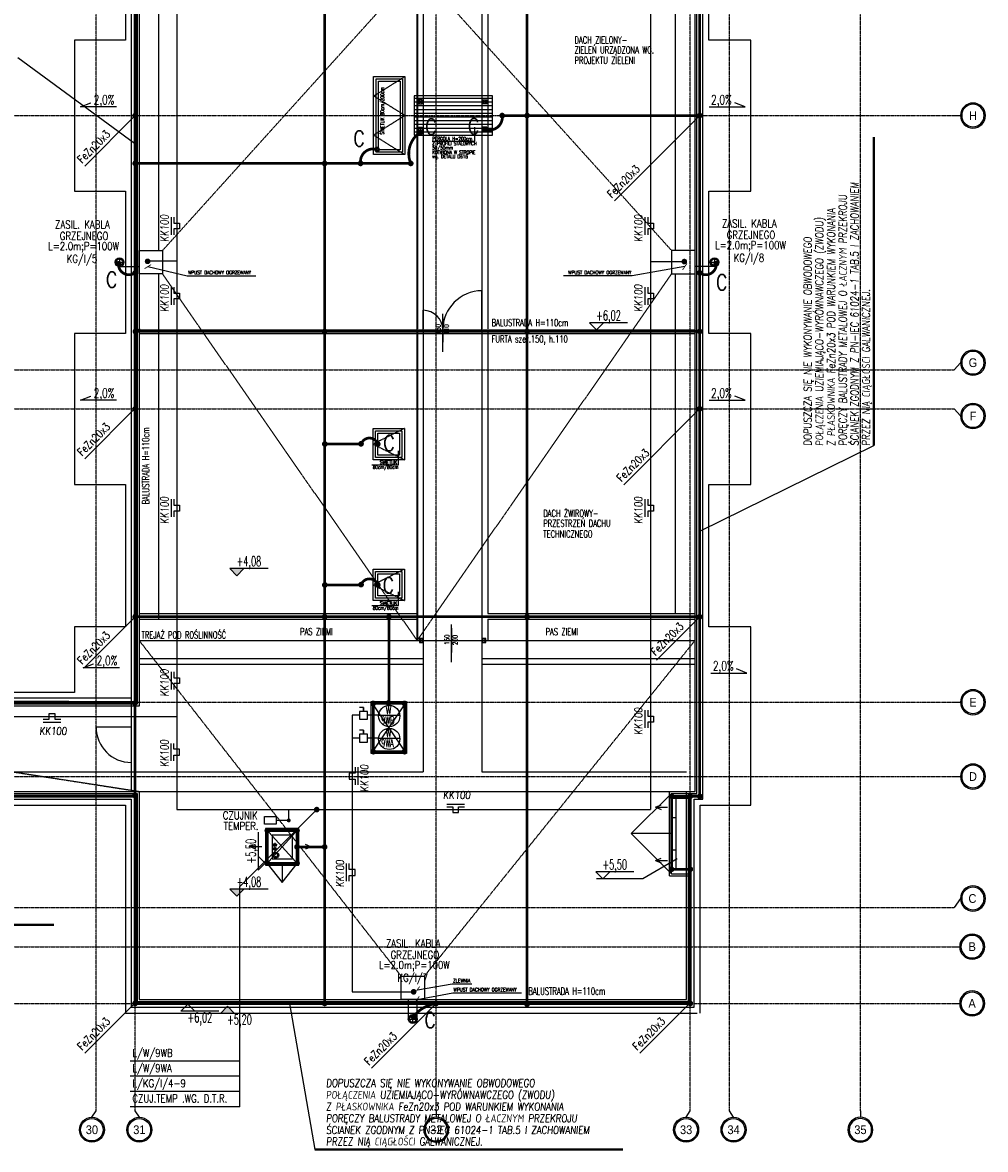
# Model space of a CAD drawing. Extents: x 3880 to 129921, y -116796 to -57711.
# Tile 33 of 110: x 16207 to 18670, y -102705 to -99823. Entities that reach past the tile are written whole.
import ezdxf
from ezdxf.enums import TextEntityAlignment as Align

# ---------------------------------------------------------------- set-up
doc = ezdxf.new("R2010")
doc.units = 0
doc.header["$LTSCALE"] = 2
for name, pattern in [('00-inst$0$DASHDOT', [1, 0.5, -0.25, 0, -0.25]), ('CENTER', [2, 1.25, -0.25, 0.25, -0.25]), ('DASHDOT', [1, 0.5, -0.25, 0, -0.25]), ('DASHED', [0.75, 0.5, -0.25]), ('DASHED2', [0.375, 0.25, -0.125]), ('DIVIDE2', [0.625, 0.25, -0.125, 0, -0.125, 0, -0.125])]:
    doc.linetypes.add(name, pattern=pattern)
doc.layers.get('0').update_dxf_attribs({"color": 101, "linetype": 'CONTINUOUS'})
for name, color, linetype in [('E35', 6, 'CONTINUOUS'), ('E50', 3, 'CONTINUOUS'), ('Ele-balustrada', 114, 'CONTINUOUS'), ('Ins-kan', 54, 'CONTINUOUS'), ('Ins-wod', 152, 'CONTINUOUS'), ('Okn-opis', 51, 'CONTINUOUS'), ('Opis-rzedne', 52, 'CONTINUOUS'), ('Opis-spadki', 61, 'CONTINUOUS'), ('Os-osie glowne', 1, 'CENTER'), ('Os-osie-opis', 2, 'CONTINUOUS'), ('Sc-metal', 141, 'CONTINUOUS'), ('Sch-opis', 51, 'CONTINUOUS'), ('W-idok', 9, 'CONTINUOUS'), ('W-idok nad', 5, 'DASHED2')]:
    doc.layers.add(name, color=color, linetype=linetype)
doc.styles.add('dwg_opis duży', font='ARIAL.TTF', dxfattribs={"width": 0.9})
doc.styles.add('dwg_opis podstawowy', font='romans.shx', dxfattribs={"width": 0.9})
doc.styles.add('ROMANS', font='romans', dxfattribs={"width": 0.85})
doc.dimstyles.new('CHMIELNA', dxfattribs={"dimscale": 3.5, "dimtxt": 4, "dimasz": 1.5, "dimexe": 3, "dimexo": 0, "dimgap": 1, "dimtad": 1, "dimdec": 1, "dimrnd": 0.5, "dimzin": 12, "dimdsep": 46, "dimtxsty": 'ROMANS', "dimblk": 'DIMTICK', "dimcen": 0.09, "dimse1": 1, "dimse2": 1, "dimclrd": 143, "dimclrt": 53, "dimadec": 0, "dimazin": 0, "dimtfac": 1, "dimtdec": 1, "dimtix": 1, "dimtmove": 2, "dimatfit": 2, "dimldrblk": 'ARCHTICK', "dimfxl": 0, "dimtolj": 1, "dimtzin": 0, "dimarcsym": 0})

# ---------------------------------------------------------------- blocks, each defined once
blk = doc.blocks.new('_DSKJGJKLJGFH')
at = {"ltscale": 25}
blk.add_line((0, 0), (0, -62.2), dxfattribs=at)
at = {"ltscale": 25, "style": 'ROMANS', "width": 0.7}
for tag, p in [('Szer.', (-5.7, -29.2)), ('Wys.', (15.1, -30))]:
    blk.add_attdef(tag, text='', height=12, rotation=90, dxfattribs=at).set_placement(p, align=Align.CENTER)
blk = doc.blocks.new('_dfjhfjhkgjhghj')
at = {"linetype": '00-inst$0$DASHDOT', "ltscale": 5}
for p, q in [((7.5, 0), (-7.5, 0)), ((0, -7.5), (0, 7.5))]:
    blk.add_line(p, q, dxfattribs=at)
for radius in [7.5, 5.5]:
    blk.add_circle((0, 0), radius)
blk = doc.blocks.new('_kjkfjhkgjhgk')
at = {"linetype": 'DASHDOT', "ltscale": 3}
for p, q in [((5.4, 0), (-5.5, 0)), ((0, 5.4), (0, -5.5))]:
    blk.add_line(p, q, dxfattribs=at)
for radius in [4, 3, 2.5]:
    blk.add_circle((0, 0), radius)
blk = doc.blocks.new('_djhjdgfhgjhj')
at = {"linetype": 'DASHDOT', "ltscale": 3}
for p, q in [((-4.5, 0), (4.5, 0)), ((0, 4.5), (0, -4.5))]:
    blk.add_line(p, q, dxfattribs=at)
for radius in [3.38, 2.42, 1.92]:
    blk.add_circle((0, 0), radius)
blk = doc.blocks.new('dwg_kota kons 50')
blk.add_hatch(color=256).paths.add_polyline_path([(9, 9), (-9, 9), (0, 0)])
blk.add_lwpolyline([(39.75, 9), (-9, 9), (0, 0), (9, 9)])
at = {"style": 'dwg_opis podstawowy', "width": 0.6}
blk.add_attdef('KOTA_KONS', text='', height=12.75, dxfattribs=at).set_placement((15.375, 8.25), align=Align.BOTTOM_CENTER)
blk = doc.blocks.new('dwg_kota arch 50')
blk.add_lwpolyline([(39.75, 9), (-9, 9), (0, 0), (9, 9)])
at = {"style": 'dwg_opis podstawowy', "width": 0.6}
blk.add_attdef('KOTA_ARCH', text='', height=12.75, dxfattribs=at).set_placement((15.375, 8.25), align=Align.BOTTOM_CENTER)
blk = doc.blocks.new('_kdjkgjksjhgkfhh')
for p, q in [((-11.2, 0), (11.2, 0)), ((0, 11.2), (0, -11.2))]:
    blk.add_line(p, q)
for radius in [11.3, 8.25]:
    blk.add_circle((0, 0), radius)
blk = doc.blocks.new('SPADKI')
at = {"ltscale": 25}
blk.add_lwpolyline([(0, 0), (0, -70), (-8, -50), (-8, -50)], dxfattribs=at)
at = {"ltscale": 25, "style": 'ROMANS', "width": 0.7}
blk.add_attdef('SP%', text='', height=18, rotation=90, dxfattribs=at).set_placement((-4.9, -24), align=Align.CENTER)
blk = doc.blocks.new('_opis_osi')
blk.add_hatch(color=256).paths.add_polyline_path([(32, -32), (28.8, -32, -1), (-28.8, -32), (-32, -32, 1)])
for radius in [32, 28.8]:
    blk.add_circle((0, -32), radius)
at = {"style": 'dwg_opis duży', "width": 0.9}
blk.add_attdef('AXNAMEV', text='', height=22.4, rotation=90, dxfattribs=at).set_placement((0, -32), align=Align.MIDDLE_CENTER)
blk = doc.blocks.new('_opis_osi_liczbowy')
blk.add_hatch(color=256).paths.add_polyline_path([(32, 32), (32, 28.8, -1), (32, -28.8), (32, -32, 1)])
for radius in [32, 28.8]:
    blk.add_circle((32, 0), radius)
at = {"style": 'dwg_opis duży', "width": 0.9}
blk.add_attdef('AXNAMEH', text='', height=22.4, rotation=90, dxfattribs=at).set_placement((32, 0), align=Align.MIDDLE_CENTER)
blk = doc.blocks.new('_STRZAŁKA_WENT')
for q in [(-6, -14), (0, -30.2), (6, -14)]:
    blk.add_line((0, 0), q)
blk = doc.blocks.new('DIMTICK')
for p, q in [((-1, 0), (1, 0)), ((0, 1), (0, -1))]:
    blk.add_line(p, q)
at = {"const_width": 0.141}
blk.add_lwpolyline([(0.71, 0.71), (-0.71, -0.71)], dxfattribs=at)
blk = doc.blocks.new('A$C396C56EA')
at = {"layer": 'E35'}
for p, q in [((0, 0), (45, 0)), ((0, -6.9), (15, -6.9)), ((15, -6.9), (15, -21.9)), ((15, -21.9), (30, -21.9)), ((30, -21.9), (30, -6.9)), ((30, -6.9), (45, -6.9))]:
    blk.add_line(p, q, dxfattribs=at)

msp = doc.modelspace()

# ---------------------------------------------------------------- hatches: boundary and pattern name
at = {"layer": 'W-idok'}
h = msp.add_hatch(dxfattribs=at)
h.set_pattern_fill('ANSI31', color=256, scale=3, angle=135, style=0)
h.set_pattern_definition([(180, (-38461.156, 90.781), (-2e-15, -9.525), [])])
h.paths.add_polyline_path([(17208.673, -100011.302), (17208.673, -100111.302), (17408.391, -100111.302), (17408.391, -100011.302)])

# ---------------------------------------------------------------- linework, layer by layer
for points in [[(17221.673, -101398.302), (17221.673, -101408.302), (17231.673, -101408.302), (17231.673, -101398.302)], [(17381.673, -101398.302), (17381.673, -101408.302), (17391.673, -101408.302), (17391.673, -101398.302)]]:
    msp.add_lwpolyline(points, close=True)
for points in [[(17221.673, -101398.302), (17231.673, -101408.302)], [(17231.673, -101398.302), (17221.673, -101408.302)], [(17381.673, -101398.302), (17391.673, -101408.302)], [(17391.673, -101398.302), (17381.673, -101408.302)], [(16484.673, -101551.302), (16484.673, -101789.302)], [(16484.673, -101625.302), (16394.673, -101625.302)]]:
    msp.add_lwpolyline(points)
msp.add_arc((16484.673, -101625.302), 90, 180, 270)
at = {"layer": 'E35'}
for p, q in [((16492.673, -100132.875), (16194.284, -99913.894)), ((16365.505, -100190.47), (16494.673, -100061.302)), ((16365.505, -100190.47), (16494.673, -100061.302)), ((17720.703, -100279.414), (17938.816, -100061.302)), ((17720.703, -100279.414), (17938.816, -100061.302)), ((16365.505, -100938.648), (16494.673, -100809.48)), ((16365.505, -100938.648), (16494.673, -100809.48)), ((17744.798, -101005.054), (17938.551, -100811.302)), ((17744.798, -101005.054), (17938.551, -100811.302)), ((17938.816, -101124.178), (18384.404, -100905.197)), ((16365.505, -101471.925), (16494.673, -101342.757)), ((16365.505, -101471.925), (16494.673, -101342.757)), ((17827.979, -101453.593), (17938.816, -101342.757)), ((17117.285, -101594.636), (17171.639, -101594.636)), ((17117.285, -101652.997), (17171.639, -101652.997)), ((16762.28, -102032.634), (16960.879, -101834.035)), ((16887.496, -101863.464), (16887.496, -101835.857)), ((16762.28, -102595.363), (16762.28, -102032.634)), ((16365.505, -102458.648), (16494.673, -102329.48)), ((16365.505, -102458.648), (16494.673, -102329.48)), ((16889.226, -102331.302), (16953.792, -102704.748)), ((17099.242, -102496.91), (17264.673, -102331.48)), ((17099.242, -102496.91), (17264.673, -102331.48)), ((17785.505, -102458.648), (17914.673, -102329.48)), ((17785.505, -102458.648), (17914.673, -102329.48)), ((16762.28, -102478.97), (16481.514, -102478.97)), ((16762.28, -102517.768), (16481.514, -102517.768)), ((16762.28, -102556.566), (16481.514, -102556.566)), ((16762.28, -102595.363), (16481.514, -102595.363))]:
    msp.add_line(p, q, dxfattribs=at)
at = {"layer": 'E35', "lineweight": 40}
for p, q in [((18384.404, -100905.197), (18384.404, -100116.828)), ((15498.633, -102130.683), (16287.002, -102130.683)), ((16953.792, -102704.748), (17742.161, -102704.748))]:
    msp.add_line(p, q, dxfattribs=at)
at = {"layer": 'E35', "ltscale": 0.5}
for p, q in [((17078.532, -101574.636), (17068.532, -101574.636)), ((17078.532, -101632.997), (17068.532, -101632.997))]:
    msp.add_line(p, q, dxfattribs=at)
for points in [[(17088.532, -101604.636), (17088.532, -101584.636), (17068.532, -101584.636), (17068.532, -101604.636)], [(17078.532, -101584.636), (17078.532, -101574.636), (17078.532, -101574.636), (17078.532, -101584.636)], [(17088.532, -101662.997), (17088.532, -101642.997), (17068.532, -101642.997), (17068.532, -101662.997)], [(17078.532, -101642.997), (17078.532, -101632.997), (17078.532, -101632.997), (17078.532, -101642.997)], [(16855.499, -101853.464), (16855.499, -101873.464), (16825.475, -101873.464), (16825.475, -101853.464)]]:
    msp.add_lwpolyline(points, close=True, dxfattribs=at)
at = {"layer": 'E35', "const_width": 5}
msp.add_lwpolyline([(16887.496, -101860.964, 1), (16887.496, -101865.964, 1)], format="xyb", close=True, dxfattribs=at)
at = {"layer": 'E50'}
for p, q in [((16600.826, -98935.027), (16600.826, -101835.857)), ((17813.075, -98935.027), (17813.075, -101835.857)), ((16600.826, -100434.027), (16526.006, -100434.027)), ((17813.075, -100434.682), (17899.323, -100434.682)), ((15447.909, -101597.503), (16600.826, -101597.503)), ((15454.551, -101597.503), (16277.255, -101597.503)), ((17068.532, -101594.636), (17049.791, -101594.636)), ((17049.791, -101594.636), (17049.791, -101835.857)), ((17117.285, -101594.636), (17088.532, -101594.636)), ((17068.532, -101652.997), (17049.791, -101652.997)), ((17117.285, -101652.997), (17088.532, -101652.997)), ((16600.826, -101835.857), (17813.075, -101835.857)), ((17049.791, -101835.857), (17049.791, -102301.812)), ((16887.496, -101863.464), (16855.499, -101863.464)), ((16908.673, -101973.302), (16908.673, -101889.302)), ((17049.791, -102301.812), (17206.951, -102301.812))]:
    msp.add_line(p, q, dxfattribs=at)
at = {"layer": 'E50', "linetype": 'DIVIDE2', "ltscale": 70, "const_width": 7}
for points in [[(16494.673, -97811.302), (16494.673, -101561.302)], [(17938.816, -97811.302), (17938.816, -101801.148)], [(16494.673, -101561.302), (15086.943, -101560.63)], [(16494.673, -102331.302), (16494.673, -101801.51), (15044.673, -101801.51)], [(17914.673, -101801.85), (17914.673, -102331.302)], [(17914.673, -101801.85), (17938.816, -101801.85)], [(17914.673, -102331.302), (16494.673, -102331.302)]]:
    msp.add_lwpolyline(points, dxfattribs=at)
at = {"layer": 'E50', "const_width": 7}
for points in [[(16979.261, -97811.302), (16979.261, -102331.302)], [(17497.191, -97811.302), (17497.191, -102333.302)], [(17433.469, -100061.302), (17938.816, -100061.302)], [(16494.673, -100183.716), (17200.109, -100183.716)], [(16494.673, -100613.302), (17938.816, -100613.302)], [(17072.671, -100901.302), (16979.761, -100901.302)], [(17072.671, -101261.302), (16979.761, -101261.302)], [(16494.673, -101342.757), (17938.816, -101342.757)], [(17143.673, -101564.302), (17143.673, -101342.757)], [(16494.173, -101563.302), (16494.173, -101803.802)], [(17103.673, -101564.302), (17103.673, -101687.734), (17183.673, -101687.734), (17183.673, -101564.302), (17103.673, -101564.302)], [(17914.673, -101801.85), (17866.673, -101801.85), (17866.673, -101988.302), (17914.673, -101988.302), (17914.673, -101801.85)], [(16832.673, -101889.302), (16908.673, -101889.302), (16908.673, -101973.302), (16832.673, -101973.302), (16832.673, -101889.767)], [(16908.673, -101931.302), (16979.261, -101931.302)]]:
    msp.add_lwpolyline(points, dxfattribs=at)
for points in [[(16490.923, -100061.302, -1), (16498.423, -100061.302, -1)], [(17433.461, -100065.01, 1), (17433.461, -100057.51, 1)], [(17493.441, -100061.302, -1), (17500.941, -100061.302, -1)], [(17935.066, -100061.302, -1), (17942.566, -100061.302, -1)], [(17391.212, -100100.469, -1), (17391.212, -100092.969, -1)], [(17224.592, -100100.263, -1), (17224.592, -100107.763, -1)], [(17113.444, -100144.407, -1), (17113.444, -100151.907, -1)], [(16490.923, -100183.716, -1), (16498.423, -100183.716, -1)], [(16975.511, -100183.716, -1), (16983.011, -100183.716, -1)], [(17071.195, -100187.466, -1), (17071.195, -100179.966, -1)], [(17199.549, -100187.466, -1), (17199.549, -100179.966, -1)], [(16451.953, -100443.982, -1), (16451.953, -100436.482, -1)], [(17895.573, -100434.682, -1), (17903.073, -100434.682, -1)], [(17981.086, -100443.982, 1), (17981.086, -100436.482, 1)], [(16494.673, -100467.197, 1), (16494.673, -100459.697, 1)], [(17938.366, -100467.197, -1), (17938.366, -100459.697, -1)], [(16975.511, -100613.302, -1), (16983.011, -100613.302, -1)], [(17493.441, -100613.302, -1), (17500.941, -100613.302, -1)], [(17934.801, -100811.302, -1), (17942.301, -100811.302, -1)], [(16976.011, -100901.302, -1), (16983.511, -100901.302, -1)], [(17072.453, -100904.342, -1), (17072.453, -100896.842, -1)], [(17115.173, -100905.052, 1), (17115.173, -100897.552, 1)], [(16976.011, -101261.302, -1), (16983.511, -101261.302, -1)], [(17072.453, -101264.342, -1), (17072.453, -101256.842, -1)], [(17115.173, -101265.052, 1), (17115.173, -101257.552, 1)], [(16490.923, -101342.757, -1), (16498.423, -101342.757, -1)], [(16975.511, -101342.757, -1), (16983.011, -101342.757, -1)], [(17139.923, -101342.757, -1), (17147.423, -101342.757, -1)], [(17493.441, -101342.757, -1), (17500.941, -101342.757, -1)], [(17935.066, -101342.757, -1), (17942.566, -101342.757, -1)], [(16490.423, -101563.302, -1), (16497.923, -101563.302, -1)], [(17139.116, -101563.116, -1), (17146.616, -101563.116, -1)], [(16490.423, -101799.802, -1), (16497.923, -101799.802, -1)], [(17862.923, -101801.85, -1), (17870.423, -101801.85, -1)], [(17910.923, -101801.85, -1), (17918.423, -101801.85, -1)], [(17935.066, -101801.85, -1), (17942.566, -101801.85, -1)], [(16955.307, -101835.857, -1), (16962.807, -101835.857, -1)], [(16828.923, -101889.767, -1), (16836.423, -101889.767, -1)], [(16904.923, -101889.767, -1), (16912.423, -101889.767, -1)], [(16904.923, -101931.302, -1), (16912.423, -101931.302, -1)], [(16975.511, -101931.302, -1), (16983.011, -101931.302, -1)], [(16828.923, -101972.837, -1), (16836.423, -101972.837, -1)], [(16904.923, -101972.837, -1), (16912.423, -101972.837, -1)], [(17862.923, -101988.302, -1), (17870.423, -101988.302, -1)], [(17910.923, -101988.302, -1), (17918.423, -101988.302, -1)], [(17203.201, -102301.812, -1), (17210.701, -102301.812, -1)], [(16975.511, -102331.302, -1), (16983.011, -102331.302, -1)], [(17268.423, -102331.302, 1), (17260.923, -102331.302, 1)], [(17493.441, -102333.302, -1), (17500.941, -102333.302, -1)], [(17908.923, -102329.302, -1), (17916.423, -102329.302, -1)], [(17210.279, -102365.323, 1), (17202.779, -102365.323, 1)]]:
    msp.add_lwpolyline(points, format="xyb", close=True, dxfattribs=at)
for points in [[(17433.461, -100061.26, -0.55032734), (17391.662, -100096.757, -2.21832926)], [(17199.549, -100183.716, -0.36165696), (17224.142, -100103.975, -2.21832926)], [(17071.195, -100183.716, -0.5496788), (17112.994, -100148.118, -2.21832926)], [(16451.953, -100440.232, 0.62554956), (16494.223, -100463.485, 2.21832926)], [(17981.086, -100440.232, -0.62554956), (17938.816, -100463.485, -2.21832926)], [(17115.173, -100901.302, 0.71386373), (17072.902, -100900.63, 2.21832926)], [(17115.173, -101261.302, 0.71386373), (17072.902, -101260.63, 2.21832926)], [(17264.673, -102331.302, 0.18594748), (17205.857, -102365.137, 2.21832926)]]:
    msp.add_lwpolyline(points, format="xyb", dxfattribs=at)
at = {"layer": 'E50', "ltscale": 15, "const_width": 7}
for points in [[(16526.597, -100437.776, 1), (16526.415, -100430.279, 1)], [(16495.264, -100617.051, 1), (16495.082, -100609.553, 1)], [(17938.907, -100617.051, 1), (17938.725, -100609.553, 1)], [(16494.764, -100815.051, 1), (16494.582, -100807.553, 1)], [(17103.764, -101568.051, 1), (17103.582, -101560.553, 1)], [(17183.764, -101568.051, 1), (17183.582, -101560.553, 1)], [(17103.764, -101691.483, 1), (17103.582, -101683.986, 1)], [(17183.764, -101691.483, 1), (17183.582, -101683.986, 1)], [(16494.764, -102335.051, 1), (16494.582, -102327.553, 1)], [(17914.764, -102335.051, 1), (17914.582, -102327.553, 1)]]:
    msp.add_lwpolyline(points, format="xyb", close=True, dxfattribs=at)
at = {"layer": 'E50', "color": 6}
for centre in [(17144.462, -101596.642), (17144.462, -101655.003)]:
    msp.add_circle(centre, 27.251, dxfattribs=at)
at = {"layer": 'Ele-balustrada'}
for points in [[(15067.173, -101563.302), (16496.673, -101563.302), (16496.673, -97836.302)], [(15071.173, -101559.302), (16492.673, -101559.302), (16492.673, -97836.302)], [(17381.673, -100609.302), (17381.673, -100509.302)], [(17231.673, -100609.302), (17231.673, -100559.302)], [(17281.673, -100665.229), (17281.673, -100568.397)], [(16506.515, -100609.302), (17924.83, -100609.302)], [(16506.515, -100609.302), (17924.83, -100609.302)], [(16506.515, -100613.302), (17924.83, -100613.302)], [(16506.515, -100613.302), (17924.83, -100613.302)], [(17303.708, -101459.229), (17303.708, -101362.397)], [(16496.673, -101799.802), (15042.673, -101799.802)], [(16492.673, -101803.802), (15046.673, -101803.802)], [(16492.673, -101803.802), (16492.673, -102333.302), (17916.673, -102333.302), (17916.673, -101803.802)], [(16496.673, -101799.802), (16496.673, -102329.302), (17912.673, -102329.302), (17912.673, -101799.802)], [(17937.173, -101799.802), (17912.673, -101799.802)], [(17941.173, -101803.802), (17916.673, -101803.802)]]:
    msp.add_lwpolyline(points, dxfattribs=at)
msp.add_lwpolyline([(16504.673, -100616.302), (16504.673, -100606.302), (16505.673, -100606.302, -0.1994429), (16505.673, -100616.302)], format="xyb", close=True, dxfattribs=at)
for centre, radius, start, end in [((17381.673, -100609.302), 100, 90, 180), ((17231.673, -100609.302), 50, 0, 90)]:
    msp.add_arc(centre, radius, start, end, dxfattribs=at)
at = {"layer": 'Opis-rzedne'}
msp.add_lwpolyline([(17880.959, -101961.302), (17793.328, -102013.099), (17675.002, -102013.099)], dxfattribs=at)
at = {"layer": 'Os-osie glowne'}
for points in [[(16394.673, -102606.302), (16394.673, -96629.302)], [(16494.673, -102606.302), (16494.673, -96629.302)], [(17264.673, -102606.302), (17264.673, -96629.302)], [(17914.673, -102606.302), (17914.673, -96629.302)], [(18014.673, -102606.302), (18014.673, -96629.302)], [(18349.673, -102606.302), (18349.673, -96629.302)], [(6322.673, -100061.302), (18589.673, -100061.302)], [(6322.673, -100711.302), (18589.673, -100711.302)], [(6322.673, -100811.302), (18589.673, -100811.302)], [(6322.673, -101561.302), (18589.673, -101561.302)], [(6322.673, -101751.302), (18589.673, -101751.302)], [(6322.673, -102086.302), (18589.673, -102086.302)], [(6322.673, -102186.302), (18589.673, -102186.302)], [(6322.673, -102331.302), (18589.673, -102331.302)]]:
    msp.add_lwpolyline(points, dxfattribs=at)
at = {"layer": 'Os-osie-opis'}
for points in [[(18589.673, -100061.302), (18605.673, -100061.302)], [(18605.673, -100693.142), (18589.673, -100711.302)], [(18605.673, -100829.462), (18589.673, -100811.302)], [(18589.673, -101561.302), (18605.673, -101561.302)], [(18589.673, -101751.302), (18605.673, -101751.302)], [(18605.673, -102063.142), (18589.673, -102086.302)], [(18587.673, -102186.302), (18603.673, -102186.302)], [(18587.673, -102331.302), (18603.673, -102331.302)], [(16384.013, -102622.302), (16394.673, -102606.302)], [(16505.333, -102622.302), (16494.673, -102606.302)], [(17264.673, -102606.302), (17264.673, -102622.302)], [(17904.013, -102622.302), (17914.673, -102606.302)], [(18025.333, -102622.302), (18014.673, -102606.302)], [(18349.673, -102606.302), (18349.673, -102622.302)]]:
    msp.add_lwpolyline(points, dxfattribs=at)
at = {"layer": 'Sc-metal'}
for points in [[(17219.173, -100021.302), (17219.173, -100031.302), (17229.173, -100031.302), (17229.173, -100021.302)], [(17393.891, -100021.302), (17393.891, -100031.302), (17383.891, -100031.302), (17383.891, -100021.302)], [(17219.173, -100101.302), (17219.173, -100091.302), (17229.173, -100091.302), (17229.173, -100101.302)], [(17393.891, -100101.302), (17393.891, -100091.302), (17383.891, -100091.302), (17383.891, -100101.302)]]:
    msp.add_lwpolyline(points, close=True, dxfattribs=at)
for points in [[(17219.173, -100021.302), (17229.173, -100031.302)], [(17229.173, -100021.302), (17219.173, -100031.302)], [(17393.891, -100021.302), (17383.891, -100031.302)], [(17383.891, -100021.302), (17393.891, -100031.302)], [(17219.173, -100101.302), (17229.173, -100091.302)], [(17229.173, -100101.302), (17219.173, -100091.302)], [(17393.891, -100101.302), (17383.891, -100091.302)], [(17383.891, -100101.302), (17393.891, -100091.302)]]:
    msp.add_lwpolyline(points, dxfattribs=at)
at = {"layer": 'Sch-opis'}
for points in [[(17254.142, -100126.683), (17363.114, -100126.683), (17363.114, -100091.04)], [(17099.877, -100954.378), (17168.614, -100954.378), (17168.614, -100918.736)], [(17099.877, -101314.378), (17168.614, -101314.378), (17168.614, -101278.736)]]:
    msp.add_lwpolyline(points, dxfattribs=at)
at = {"layer": 'W-idok'}
for p, q in [((16484.673, -97836.302), (16484.673, -101551.302)), ((16499.673, -97836.302), (16499.673, -101566.302)), ((16504.673, -97836.302), (16504.673, -101571.302)), ((17926.673, -101789.302), (17926.673, -97836.302)), ((17931.673, -101794.302), (17931.673, -97836.302)), ((17946.673, -101809.302), (17946.673, -97836.302)), ((16554.673, -98967.302), (16554.673, -100406.302)), ((17876.673, -100406.302), (17876.673, -98967.302)), ((16469.673, -99504.302), (16469.673, -99868.302)), ((17961.673, -99868.302), (17961.673, -99504.302)), ((16469.673, -99868.302), (16339.673, -99868.302)), ((16339.673, -99868.302), (16339.673, -100254.302)), ((18069.673, -99868.302), (17961.673, -99868.302)), ((18069.673, -100254.302), (18069.673, -99868.302)), ((16339.673, -100254.302), (16469.673, -100254.302)), ((16469.673, -100254.302), (16469.673, -100618.302)), ((17961.673, -100618.302), (17961.673, -100254.302)), ((17961.673, -100254.302), (18069.673, -100254.302)), ((16554.673, -100466.302), (16554.673, -101349.302)), ((17876.673, -101334.302), (17876.673, -100466.302)), ((16469.673, -100618.302), (16339.673, -100618.302)), ((16339.673, -100618.302), (16339.673, -101004.302)), ((18069.673, -100618.302), (17961.673, -100618.302)), ((18069.673, -101004.302), (18069.673, -100618.302)), ((16339.673, -101004.302), (16467.673, -101004.302)), ((16467.673, -101004.302), (16469.673, -101004.302)), ((16469.673, -101004.302), (16469.673, -101368.302)), ((17961.673, -101368.302), (17961.673, -101004.302)), ((17961.673, -101004.302), (18069.673, -101004.302)), ((16469.673, -101368.302), (16339.673, -101368.302)), ((16339.673, -101368.302), (16339.673, -101536.302)), ((18069.673, -101368.302), (17961.673, -101368.302)), ((18069.673, -101824.302), (18069.673, -101368.302)), ((16484.673, -101551.302), (15076.673, -101551.302)), ((16339.673, -101536.302), (15199.673, -101536.302)), ((16504.673, -101571.302), (15056.673, -101571.302)), ((16499.673, -101566.302), (15061.673, -101566.302)), ((15034.673, -101789.302), (16504.673, -101789.302)), ((15039.673, -101794.302), (16499.673, -101794.302)), ((16499.673, -101794.302), (16499.673, -102326.302)), ((16504.673, -101789.302), (16504.673, -102321.302)), ((17904.673, -102321.302), (17904.673, -101789.302)), ((17904.673, -101789.302), (17926.673, -101789.302)), ((17909.673, -102326.302), (17909.673, -101794.302)), ((17909.673, -101794.302), (17931.673, -101794.302)), ((15054.673, -101809.302), (16484.673, -101809.302)), ((16484.673, -101809.302), (16484.673, -102341.302)), ((17924.673, -102341.302), (17924.673, -101809.302)), ((17924.673, -101809.302), (17946.673, -101809.302)), ((15069.673, -101824.302), (16469.673, -101824.302)), ((16469.673, -101824.302), (16469.673, -102356.302)), ((17939.673, -102356.302), (17939.673, -101824.302)), ((17939.673, -101824.302), (18069.673, -101824.302)), ((16827.673, -101884.302), (16827.673, -101978.302)), ((16913.673, -101884.302), (16827.673, -101884.302)), ((16913.673, -101978.302), (16913.673, -101884.302)), ((16827.673, -101978.302), (16913.673, -101978.302)), ((16484.673, -102341.302), (17924.673, -102341.302)), ((16499.673, -102326.302), (17909.673, -102326.302)), ((16504.673, -102321.302), (17904.673, -102321.302)), ((16469.673, -102356.302), (17932.173, -102356.302))]:
    msp.add_line(p, q, dxfattribs=at)
at = {"layer": 'W-idok', "linetype": 'DASHED'}
for p, q in [((16832.673, -101889.302), (16832.673, -101973.302)), ((16908.673, -101889.302), (16832.673, -101889.302)), ((16844.673, -101901.302), (16844.673, -101961.302)), ((16896.673, -101901.302), (16844.673, -101901.302)), ((16896.673, -101961.302), (16896.673, -101901.302)), ((16844.673, -101961.302), (16896.673, -101961.302)), ((16832.673, -101973.302), (16908.673, -101973.302))]:
    msp.add_line(p, q, dxfattribs=at)
for points in [[(17215.673, -101403.302), (17215.673, -97836.302)], [(16564.673, -100406.302), (17215.673, -99686.302)], [(17215.673, -99686.302), (17866.673, -100406.302)], [(17215.673, -101403.302), (16564.673, -100466.302)], [(17866.673, -100466.302), (17215.673, -101403.302)], [(16504.673, -100618.302), (17926.673, -100618.302)], [(16504.673, -101403.302), (17174.673, -102261.302)], [(17231.673, -101403.302), (17381.673, -101403.302)], [(17926.673, -101403.302), (17234.673, -102261.302)], [(15484.673, -101631.302), (16504.673, -101789.302)], [(17866.673, -102000.302), (17866.673, -101794.302)], [(17866.673, -101794.302), (17909.673, -101794.302)], [(17866.673, -101806.302), (17909.673, -101806.302)], [(17878.673, -101988.302), (17878.673, -101806.302)], [(17866.673, -101856.302), (17878.673, -101856.302)], [(17866.673, -101938.302), (17878.673, -101938.302)], [(17866.673, -101988.302), (17909.673, -101988.302)], [(17866.673, -102000.302), (17909.673, -102000.302)]]:
    msp.add_lwpolyline(points, dxfattribs=at)
at = {"layer": 'W-idok'}
for points in [[(17381.673, -97836.302), (17381.673, -100606.802)], [(17231.673, -98187.802), (17231.673, -100606.802)], [(17216.673, -98831.258), (17216.673, -100606.802)], [(17396.673, -98910.944), (17396.673, -100606.802)], [(17208.673, -100011.302), (17208.673, -100111.302), (17408.391, -100111.302), (17408.391, -100011.302), (17208.673, -100011.302)], [(16454.673, -100447.552), (16504.673, -100447.552)], [(17976.673, -100447.552), (17926.673, -100447.552)], [(17216.673, -100615.802), (17216.673, -101403.302)], [(17231.673, -100615.802), (17231.673, -101739.302)], [(17381.673, -100615.802), (17381.673, -101739.302)], [(17396.673, -100615.802), (17396.673, -101334.302)], [(16504.673, -101334.302), (17216.673, -101334.302)], [(16504.673, -101349.302), (17216.673, -101349.302)], [(17396.673, -101334.302), (17926.673, -101334.302)], [(17396.673, -101349.302), (17396.673, -101403.302)], [(17396.673, -101349.302), (17926.673, -101349.302)], [(16504.673, -101403.302), (17231.673, -101403.302)], [(17381.673, -101403.302), (17926.673, -101403.302)], [(16504.673, -101449.302), (17231.673, -101449.302)], [(16504.673, -101464.302), (17231.673, -101464.302)], [(17381.673, -101449.302), (17926.673, -101449.302)], [(17381.673, -101464.302), (17926.673, -101464.302)], [(17188.673, -101559.302), (17098.673, -101692.734)], [(17188.673, -101692.734), (17098.673, -101559.302)], [(15247.353, -101739.302), (17231.673, -101739.302)], [(17381.673, -101739.302), (17904.673, -101739.302)], [(16504.673, -101789.302), (17904.673, -101789.302)], [(17866.673, -101794.302), (17763.673, -101897.302), (17866.673, -102000.302)], [(17861.673, -101789.302), (17909.673, -101789.302)], [(17861.673, -102005.302), (17861.673, -101789.302)], [(16827.673, -101884.302), (16913.673, -101978.302)], [(16913.673, -101884.302), (16827.673, -101978.302)], [(17866.673, -101897.302), (17763.673, -101897.302)], [(16832.673, -101973.302), (16870.673, -102022.302), (16908.673, -101973.302)], [(16870.673, -101973.302), (16870.673, -102022.302)], [(17861.673, -102005.302), (17909.673, -102005.302)], [(17193.423, -102371.302), (17193.423, -102321.302)], [(17215.923, -102371.302), (17215.923, -102321.302)]]:
    msp.add_lwpolyline(points, dxfattribs=at)
for points in [[(17104.673, -99961.302), (17184.673, -99961.302), (17184.673, -100161.302), (17104.673, -100161.302)], [(17110.673, -99967.302), (17178.673, -99967.302), (17178.673, -100155.302), (17110.673, -100155.302)], [(17116.673, -99973.302), (17172.673, -99973.302), (17172.673, -100149.302), (17116.673, -100149.302)], [(16504.673, -100406.302), (16564.673, -100406.302), (16564.673, -100466.302), (16504.673, -100466.302)], [(17926.673, -100406.302), (17866.673, -100406.302), (17866.673, -100466.302), (17926.673, -100466.302)], [(17103.173, -100861.302), (17183.173, -100861.302), (17183.173, -100941.302), (17103.173, -100941.302)], [(17109.173, -100867.302), (17177.173, -100867.302), (17177.173, -100935.302), (17109.173, -100935.302)], [(17115.173, -100873.302), (17171.173, -100873.302), (17171.173, -100929.302), (17115.173, -100929.302)], [(17103.173, -101221.302), (17183.173, -101221.302), (17183.173, -101301.302), (17103.173, -101301.302)], [(17109.173, -101227.302), (17177.173, -101227.302), (17177.173, -101295.302), (17109.173, -101295.302)], [(17115.173, -101233.302), (17171.173, -101233.302), (17171.173, -101289.302), (17115.173, -101289.302)], [(17098.673, -101559.302), (17188.673, -101559.302), (17188.673, -101692.734), (17098.673, -101692.734)], [(17174.673, -102321.302), (17174.673, -102261.302), (17234.673, -102261.302), (17234.673, -102321.302)]]:
    msp.add_lwpolyline(points, close=True, dxfattribs=at)
at = {"layer": 'W-idok', "linetype": 'DASHED'}
msp.add_lwpolyline([(17103.673, -101564.302), (17183.673, -101564.302), (17183.673, -101687.734), (17103.673, -101687.734)], close=True, dxfattribs=at)
at = {"layer": 'W-idok nad'}
for points in [[(17184.673, -100061.302), (17104.673, -100011.302), (17184.673, -99961.302)], [(17184.673, -100061.302), (17104.673, -100111.302), (17184.673, -100161.302)], [(17104.673, -100061.302), (17184.673, -100061.302)], [(17183.173, -100861.302), (17103.173, -100901.302), (17183.173, -100941.302)], [(17183.173, -101221.302), (17103.173, -101261.302), (17183.173, -101301.302)]]:
    msp.add_lwpolyline(points, dxfattribs=at)
at = {"layer": 'W-idok nad', "ltscale": 0.1}
for points in [[(16506.515, -100609.302), (16499.673, -100609.302)], [(16506.515, -100613.302), (16499.673, -100613.302)]]:
    msp.add_lwpolyline(points, dxfattribs=at)

# ---------------------------------------------------------------- block references
at = {"layer": 'E35', "xscale": -1}
for p, rotation in [((16586.469, -100321.287), 90), ((17798.717, -100321.287), 90), ((16586.469, -100500.099), 90), ((17798.717, -100500.099), 90), ((16586.469, -101042.514), 90), ((17798.717, -101042.514), 90), ((16586.469, -101483.578), 90), ((16259.475, -101611.861), 180), ((17798.717, -101581.846), 90)]:
    msp.add_blockref('A$C396C56EA', p, dxfattribs=dict(at, rotation=rotation))
at = {"layer": 'E35'}
for p, rotation in [((16586.469, -101711.428), 90), ((17064.148, -101727.65), 270), ((17035.433, -102018.988), 90)]:
    msp.add_blockref('A$C396C56EA', p, dxfattribs=dict(at, rotation=rotation))
msp.add_blockref('A$C396C56EA', (17292.008, -101821.5), dxfattribs=at)
at = {"layer": 'Ins-kan'}
for name, p in [('_kjkfjhkgjhgk', (16852.285, -101926.291)), ('_djhjdgfhgjhj', (16852.043, -101936.337)), ('_dfjhfjhkgjhghj', (16854.252, -101952.11))]:
    msp.add_blockref(name, p, dxfattribs=at)
at = {"layer": 'Ins-wod'}
for p in [(16454.673, -100436.302), (17976.673, -100436.302)]:
    msp.add_blockref('_kdjkgjksjhgkfhh', p, dxfattribs=at)
at = {"layer": 'Ins-wod', "rotation": 90}
msp.add_blockref('_kdjkgjksjhgkfhh', (17204.673, -102371.302), dxfattribs=at)
at = {"layer": 'Okn-opis'}
for p, values in [((17281.673, -100578.206), {'Szer.': '150', 'Wys.': '110'}), ((17303.708, -101372.206), {'Szer.': '150', 'Wys.': '200'})]:
    msp.add_blockref('_DSKJGJKLJGFH', p, dxfattribs=at).add_auto_attribs(values)
at = {"layer": 'Opis-rzedne', "xscale": 2, "yscale": 2, "zscale": 2}
for name, p, values in [('dwg_kota arch 50', (17674.804, -100609.302), {'KOTA_ARCH': '+6,02'}), ('dwg_kota kons 50', (16754.961, -101237.773), {'KOTA_KONS': '+4,08'}), ('dwg_kota arch 50', (17690.688, -102013.099), {'KOTA_ARCH': '+5,50'}), ('dwg_kota kons 50', (16754.961, -102057.126), {'KOTA_KONS': '+4,08'})]:
    msp.add_blockref(name, p, dxfattribs=at).add_auto_attribs(values)
at = {"layer": 'Opis-rzedne', "xscale": 2, "yscale": 2, "zscale": 2, "rotation": 90}
msp.add_blockref('dwg_kota arch 50', (16827.145, -101972.898), dxfattribs=at).add_auto_attribs({'KOTA_ARCH': '+5,50'})
at = {"layer": 'Opis-rzedne'}
ref = msp.add_blockref('dwg_kota arch 50', (16629.524, -102333.302), dxfattribs=dict(at, xscale=-2, yscale=2, zscale=2, rotation=180))
ref.add_attrib('KOTA_ARCH', '+6,02', dxfattribs={"layer": '0', "height": 25.5, "style": 'dwg_opis podstawowy', "width": 0.6}).set_placement((16660.274, -102387.445), align=Align.BOTTOM_CENTER)
ref = msp.add_blockref('dwg_kota arch 50', (16629.524, -102333.302), dxfattribs=dict(at, xscale=-2, yscale=2, zscale=2, rotation=180))
ref.add_attrib('KOTA_ARCH', '+6,02', dxfattribs={"layer": '0', "height": 25.5, "style": 'dwg_opis podstawowy', "width": 0.6}).set_placement((16660.274, -102387.445), align=Align.BOTTOM_CENTER)
ref = msp.add_blockref('dwg_kota kons 50', (16730.799, -102338.802), dxfattribs=dict(at, xscale=-2, yscale=2, zscale=2, rotation=180))
ref.add_attrib('KOTA_KONS', '+5,20', dxfattribs={"layer": '0', "height": 25.5, "style": 'dwg_opis podstawowy', "width": 0.6}).set_placement((16761.549, -102392.945), align=Align.BOTTOM_CENTER)
ref = msp.add_blockref('dwg_kota kons 50', (16730.799, -102338.802), dxfattribs=dict(at, xscale=-2, yscale=2, zscale=2, rotation=180))
ref.add_attrib('KOTA_KONS', '+5,20', dxfattribs={"layer": '0', "height": 25.5, "style": 'dwg_opis podstawowy', "width": 0.6}).set_placement((16761.549, -102392.945), align=Align.BOTTOM_CENTER)
at = {"layer": 'Opis-spadki', "xscale": 1.320808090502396, "yscale": 1.320808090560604, "zscale": 1.320808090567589, "rotation": 270}
for p in [(16446.855, -100039.208), (16446.855, -100789.208), (16454.284, -101473.269)]:
    msp.add_blockref('SPADKI', p, dxfattribs=at).add_auto_attribs({'SP%': '2,0%'})
at = {"layer": 'Opis-spadki'}
ref = msp.add_blockref('SPADKI', (17962.49, -100039.208), dxfattribs=dict(at, xscale=-1.320808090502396, yscale=1.320808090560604, zscale=1.320808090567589, rotation=90))
ref.add_attrib('SP%', '2,0%', dxfattribs={"layer": '0', "ltscale": 25, "height": 23.7745, "style": 'ROMANS', "width": 0.7}).set_placement((17994.253, -100032.741), align=Align.CENTER)
ref = msp.add_blockref('SPADKI', (17962.49, -100789.208), dxfattribs=dict(at, xscale=-1.320808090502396, yscale=1.320808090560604, zscale=1.320808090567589, rotation=90))
ref.add_attrib('SP%', '2,0%', dxfattribs={"layer": '0', "ltscale": 25, "height": 23.7745, "style": 'ROMANS', "width": 0.7}).set_placement((17994.253, -100782.741), align=Align.CENTER)
ref = msp.add_blockref('SPADKI', (17967.073, -101486.593), dxfattribs=dict(at, xscale=-1.320808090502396, yscale=1.320808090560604, zscale=1.320808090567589, rotation=90))
ref.add_attrib('SP%', '2,0%', dxfattribs={"layer": '0', "ltscale": 25, "height": 23.7745, "style": 'ROMANS', "width": 0.7}).set_placement((17998.836, -101480.126), align=Align.CENTER)
at = {"layer": 'Opis-spadki', "xscale": -1, "rotation": 90}
for p in [(17825.921, -101829.327), (16788.09, -101930.031), (16788.09, -101930.031), (17825.921, -101965.922)]:
    msp.add_blockref('_STRZAŁKA_WENT', p, dxfattribs=at)
at = {"layer": 'Opis-spadki', "rotation": 270}
msp.add_blockref('_STRZAŁKA_WENT', (16943.911, -101931.302), dxfattribs=at)
at = {"layer": 'Os-osie-opis'}
ref = msp.add_blockref('_opis_osi', (18605.673, -100061.302), dxfattribs=dict(at, xscale=-1, rotation=90))
ref.add_attrib('AXNAMEV', 'H', dxfattribs={"layer": '0', "height": 22.4, "style": 'dwg_opis duży', "width": 0.9}).set_placement((18637.673, -100061.302), align=Align.MIDDLE_CENTER)
ref = msp.add_blockref('_opis_osi', (18605.673, -100693.142), dxfattribs=dict(at, xscale=-1, rotation=90))
ref.add_attrib('AXNAMEV', 'G', dxfattribs={"layer": '0', "height": 22.4, "style": 'dwg_opis duży', "width": 0.9}).set_placement((18637.673, -100693.142), align=Align.MIDDLE_CENTER)
ref = msp.add_blockref('_opis_osi', (18605.673, -100829.462), dxfattribs=dict(at, xscale=-1, rotation=90))
ref.add_attrib('AXNAMEV', 'F', dxfattribs={"layer": '0', "height": 22.4, "style": 'dwg_opis duży', "width": 0.9}).set_placement((18637.673, -100829.462), align=Align.MIDDLE_CENTER)
ref = msp.add_blockref('_opis_osi', (18605.673, -101561.302), dxfattribs=dict(at, xscale=-1, rotation=90))
ref.add_attrib('AXNAMEV', 'E', dxfattribs={"layer": '0', "height": 22.4, "style": 'dwg_opis duży', "width": 0.9}).set_placement((18637.673, -101561.302), align=Align.MIDDLE_CENTER)
ref = msp.add_blockref('_opis_osi', (18605.673, -101751.302), dxfattribs=dict(at, xscale=-1, rotation=90))
ref.add_attrib('AXNAMEV', 'D', dxfattribs={"layer": '0', "height": 22.4, "style": 'dwg_opis duży', "width": 0.9}).set_placement((18637.673, -101751.302), align=Align.MIDDLE_CENTER)
ref = msp.add_blockref('_opis_osi', (18605.673, -102063.142), dxfattribs=dict(at, xscale=-1, rotation=90))
ref.add_attrib('AXNAMEV', 'C', dxfattribs={"layer": '0', "height": 22.4, "style": 'dwg_opis duży', "width": 0.9}).set_placement((18636.284, -102063.142), align=Align.MIDDLE_CENTER)
ref = msp.add_blockref('_opis_osi', (18603.673, -102186.302), dxfattribs=dict(at, xscale=-1, rotation=90))
ref.add_attrib('AXNAMEV', 'B', dxfattribs={"layer": '0', "height": 22.4, "style": 'dwg_opis duży', "width": 0.9}).set_placement((18635.796, -102186.302), align=Align.MIDDLE_CENTER)
ref = msp.add_blockref('_opis_osi', (18603.673, -102331.302), dxfattribs=dict(at, xscale=-1, rotation=90))
ref.add_attrib('AXNAMEV', 'A', dxfattribs={"layer": '0', "height": 22.4, "style": 'dwg_opis duży', "width": 0.9}).set_placement((18635.411, -102331.302), align=Align.MIDDLE_CENTER)
at = {"layer": 'Os-osie-opis', "rotation": 270}
for p, values in [((16384.013, -102622.302), {'AXNAMEH': '30'}), ((16505.333, -102622.302), {'AXNAMEH': '31'}), ((17904.013, -102622.302), {'AXNAMEH': '33'}), ((18025.333, -102622.302), {'AXNAMEH': '34'})]:
    msp.add_blockref('_opis_osi_liczbowy', p, dxfattribs=at).add_auto_attribs(values)
at = {"layer": 'Os-osie-opis'}
ref = msp.add_blockref('_opis_osi_liczbowy', (17264.673, -102622.302), dxfattribs=dict(at, xscale=-1, rotation=90))
ref.add_attrib('AXNAMEH', '32', dxfattribs={"layer": '0', "height": 22.4, "style": 'dwg_opis duży', "width": 0.9}).set_placement((17264.783, -102654.287), align=Align.MIDDLE_CENTER)
ref = msp.add_blockref('_opis_osi_liczbowy', (18349.673, -102622.302), dxfattribs=dict(at, xscale=-1, rotation=90))
ref.add_attrib('AXNAMEH', '35', dxfattribs={"layer": '0', "height": 22.4, "style": 'dwg_opis duży', "width": 0.9}).set_placement((18349.783, -102654.287), align=Align.MIDDLE_CENTER)

# ---------------------------------------------------------------- texts
at = {"layer": 'E35', "style": 'ROMANS', "width": 0.8}
for p in [(16358.854, -100184.702), (16358.854, -100184.702), (17714.052, -100273.647), (17714.052, -100273.647), (16358.854, -100932.88), (16358.854, -100932.88), (17738.148, -100999.286), (17738.148, -100999.286), (17825.809, -101443.344), (16358.854, -101466.157), (16358.854, -101466.157), (16358.854, -102452.88), (16358.854, -102452.88), (17778.854, -102452.88), (17778.854, -102452.88), (17092.591, -102491.143), (17092.591, -102491.143)]:
    msp.add_text('FeZn20x3', height=20, rotation=45, dxfattribs=at).set_placement(p)
at = {"layer": 'E35', "lineweight": 40, "style": 'ROMANS', "oblique": 5, "width": 0.8}
for s, rotation, p in [('PORĘCZY BALUSTRADY METALOWEJ O ŁACZNYM PRZEKROJU', 90, (18314.798, -100906.053)), ('ŚCIANEK ZGODNYM Z PN-IEC 61024-1 TAB.5 I ZACHOWANIEM', 90, (18344.798, -100906.053)), ('POŁĄCZENIA UZIEMIAJĄCO-WYRÓWNAWCZEGO (ZWODU)', 90, (18254.798, -100906.053)), ('Z PŁASKOWNIKA FeZn20x3 POD WARUNKIEM WYKONANIA', 90, (18284.798, -100906.053)), ('DOPUSZCZA SIĘ NIE WYKONYWANIE OBWODOWEGO', 90, (18224.798, -100906.053)), ('PRZEZ NIĄ CIĄGŁOŚCI GALWANICZNEJ.', 90, (18374.14, -100906.053)), ('DOPUSZCZA SIĘ NIE WYKONYWANIE OBWODOWEGO', 360, (16982.836, -102545.143)), ('POŁĄCZENIA UZIEMIAJĄCO-WYRÓWNAWCZEGO (ZWODU)', 360, (16982.836, -102575.143)), ('Z PŁASKOWNIKA FeZn20x3 POD WARUNKIEM WYKONANIA', 360, (16982.836, -102605.143)), ('PORĘCZY BALUSTRADY METALOWEJ O ŁACZNYM PRZEKROJU', 360, (16982.836, -102635.143)), ('ŚCIANEK ZGODNYM Z PN-IEC 61024-1 TAB.5 I ZACHOWANIEM', 360, (16982.836, -102665.143)), ('PRZEZ NIĄ CIĄGŁOŚCI GALWANICZNEJ.', 360, (16982.836, -102694.484))]:
    msp.add_text(s, height=20, rotation=rotation, dxfattribs=at).set_placement(p)
at = {"layer": 'E35', "style": 'ROMANS', "oblique": 5, "width": 0.8}
for p in [(16579.606, -100384.242), (17791.854, -100384.242), (16579.606, -100563.054), (17791.854, -100563.054), (16579.606, -101105.469), (17791.854, -101105.469), (16579.606, -101546.533), (17791.854, -101644.801), (16579.606, -101726.95), (17091.012, -101790.605), (17028.57, -102034.51)]:
    msp.add_text('KK100', height=20, rotation=90, dxfattribs=at).set_placement(p)
at = {"layer": 'E35', "style": 'ROMANS', "width": 0.8}
for s, p in [('ZASIL. KABLA ', (18071.068, -100337.278)), ('ZASIL. KABLA ', (16365.171, -100339.82)), ('GRZEJNEGO', (18069.856, -100366.468)), ('GRZEJNEGO', (16363.96, -100369.01)), ('L=2.0m;P=100W', (18068.644, -100395.658)), ('L=2.0m;P=100W', (16362.748, -100398.199)), ('KG/I/5', (16358.592, -100429.047)), ('KG/I/8', (18064.489, -100426.505)), ('ZASIL. KABLA ', (17211.341, -102178.002)), ('GRZEJNEGO', (17210.129, -102207.192)), ('L=2.0m;P=100W', (17208.918, -102236.382)), ('KG/I/7', (17204.762, -102267.229))]:
    msp.add_text(s, height=20, rotation=0, dxfattribs=at).set_placement(p, align=Align.MIDDLE)
at = {"layer": 'E35', "style": 'ROMANS'}
for s, width, p in [('W', 0.7, (17135.71, -101591.95)), ('9WB', 0.6, (17124.171, -101617.551)), ('W', 0.7, (17135.71, -101650.311)), ('9WA', 0.6, (17124.171, -101675.912)), ('L/W/9WB', 0.8, (16487.64, -102468.02)), ('L/W/9WA', 0.8, (16487.64, -102506.818)), ('L/KG/I/4-9', 0.8, (16487.64, -102545.616)), ('CZUJ.TEMP .WG. D.T.R.', 0.8, (16487.64, -102584.414))]:
    msp.add_text(s, height=20, dxfattribs=dict(at, width=width)).set_placement(p)
at = {"layer": 'E35', "style": 'ROMANS', "oblique": 5, "width": 0.8}
for p in [(16249.862, -101644.853), (17282.395, -101808.508)]:
    msp.add_text('KK100', height=20, dxfattribs=at).set_placement(p)
at = {"layer": 'E35', "ltscale": 0.5, "style": 'ROMANS', "width": 0.8}
for s, p in [('CZUJNIK', (16718.828, -101860.737)), ('TEMPER.', (16721.114, -101887.88))]:
    msp.add_text(s, height=20, dxfattribs=at).set_placement(p)
at = {"layer": 'E50', "ltscale": 50, "style": 'ROMANS', "width": 0.8}
for p in [(17236.938, -100109.916), (17345.971, -100109.023), (17052.979, -100140.131), (16420.038, -100500.863), (17980.744, -100507.647), (17129.543, -100918.804), (17127.985, -101282.284), (17234.826, -102394.001)]:
    msp.add_text('C', height=40, dxfattribs=at).set_placement(p)
at = {"layer": 'Sch-opis', "style": 'ROMANS', "width": 0.7}
for s, height, p in [('DACH ZIELONY- ', 18, (17618.458, -99877.217)), ('ZIELEŃ URZĄDZONA WG.', 18, (17618.458, -99902.52)), ('PROJEKTU ZIELENI', 18, (17618.458, -99929.456)), ('PERGOLA H=200cm ', 9, (17254.385, -100124.918)), ('50/50mm', 9, (17254.362, -100148.306)), ('Z PROFILI STALOWYCH', 9, (17254.362, -100137.153)), ('KOTWIONA W STROPIE', 9, (17254.362, -100159.807)), ('wg. DETALU D616', 9, (17254.362, -100170.548)), ('BALUSTRADA H=110cm', 18, (17406.369, -100600.2)), ('FURTA szer.150, h.110', 18, (17406.369, -100641.766)), ('80cm/80cm', 9, (17102.735, -100964.849)), ('ŚWIETLIK ', 9, (17120.757, -100952.613)), ('DACH ŻWIROWY- ', 18, (17538.641, -101087.573)), ('PRZESTRZEŃ DACHU', 18, (17538.641, -101112.876)), ('TECHNICZNEGO', 18, (17538.641, -101139.812)), ('ŚWIETLIK ', 9, (17120.757, -101312.613)), ('80cm/80cm', 9, (17102.735, -101324.849)), ('TREJAŻ POD ROŚLINNOŚĆ ', 18, (16510.735, -101398.416)), ('PAS ZIEMI', 18, (16916.496, -101389.605)), ('PAS ZIEMI', 18, (17544.392, -101389.605)), ('BALUSTRADA H=110cm', 18, (17500.366, -102309.021)), ('BALUSTRADA H=110cm', 18, (17500.366, -102309.021))]:
    msp.add_text(s, height=height, dxfattribs=at).set_placement(p)
for s, height, p in [('ŚWIETLIK 80cm/200cm', 9, (17131.147, -100110.036)), ('BALUSTRADA H=110cm', 18, (16530.745, -101055.407))]:
    msp.add_text(s, height=height, rotation=90, dxfattribs=at).set_placement(p)
at = {"layer": 'Sch-opis', "char_height": 9, "width": 203.76147, "style": 'ROMANS'}
for s, insert, attachment_point in [('WPUST DACHOWY OGRZEWANY', (16629.966, -100458.108), 1), ('WPUST DACHOWY OGRZEWANY', (17763.944, -100458.108), 3), ('ZLEWNIA', (17307.521, -102268.606), 1), ('WPUST DACHOWY OGRZEWANY', (17309.347, -102291.58), 1)]:
    msp.add_mtext(s, dxfattribs=dict(at, insert=insert, attachment_point=attachment_point))

# ---------------------------------------------------------------- leaders
at = {"layer": 'Sch-opis'}
for points in [[(16527.16, -100447.552), (16627.959, -100471.175), (16803.541, -100471.175)], [(17900.529, -100447.552), (17765.952, -100471.175), (17590.37, -100471.175)], [(17216.411, -102296.368), (17305.514, -102281.673), (17355.798, -102281.673)], [(17215.923, -102321.302), (17307.339, -102304.647), (17482.921, -102304.647)]]:
    msp.add_leader(points, dimstyle='CHMIELNA', override={"dimasz": 4, "dimgap": 1, "dimtad": 0}, dxfattribs=at)

doc.saveas('drawing.dxf')
